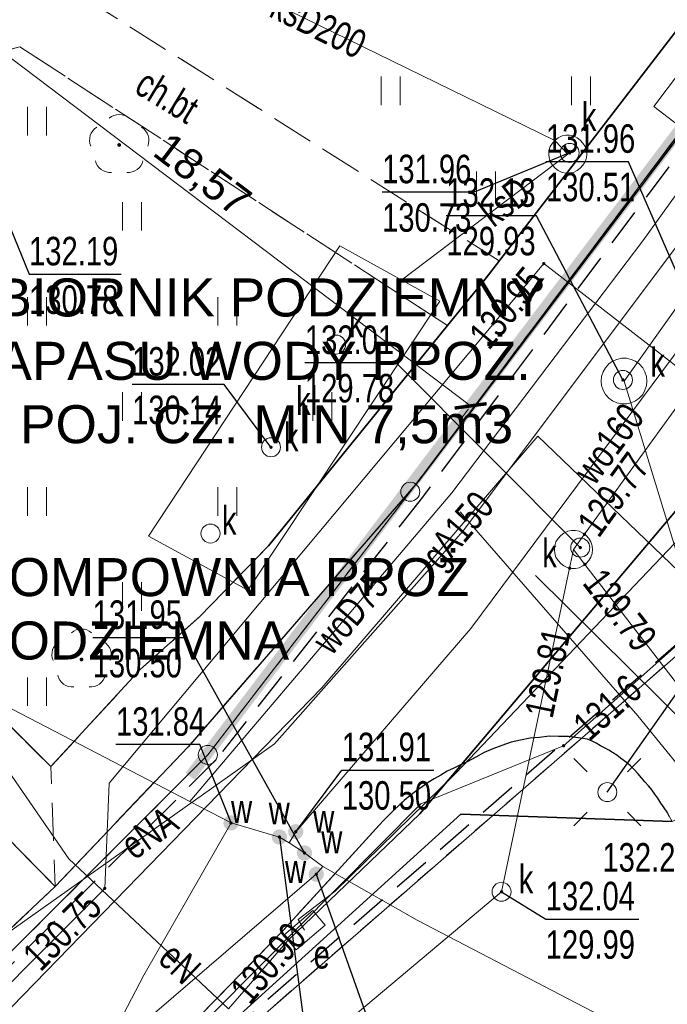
# Model space of a CAD drawing. Header units: centimetres. Extents: x 1590 to 6442358, y 1327 to 6703124.
# Tile 18 of 79: x 1917 to 1934, y 1534 to 1560. Entities that reach past the tile are written whole.
import ezdxf
from ezdxf import colors
from ezdxf.entities.mleader import LeaderData, LeaderLine
from ezdxf.enums import TextEntityAlignment as Align
from ezdxf.math import Vec2, Vec3

# ---------------------------------------------------------------- set-up
doc = ezdxf.new("R2010")
doc.units = ezdxf.units.CM
for name, pattern in [('DASHED', [19.05, 12.7, -6.35]), ('TZ.430.7812.2024$0$1.0_0.5', [1.5, 1, -0.5]), ('TZ.430.7812.2024$0$1.5_0.5', [2, 1.5, -0.5]), ('TZ.430.7812.2024$0$219-500', [0]), ('TZ.430.7812.2024$0$egug-500', [1, 0.5, -0.5]), ('TZ.430.7812.2024$0$suep_nn_500', [0])]:
    doc.linetypes.add(name, pattern=pattern)
for name, color, linetype, lineweight in [('0_RAMKA', 7, 'Continuous', 25), ('PZT_WYMIARY', 183, 'Continuous', 13), ('S_WODA PPOŻ_TXT', 160, 'Continuous', 20), ('TZ.430.7812.2024$0$!MPZP', 134, 'Continuous', 18)]:
    doc.layers.add(name, color=color, linetype=linetype, lineweight=lineweight)
doc.layers.add('PZT_GRANICA DZIAŁKI', color=1, linetype='DASHED', lineweight=100, true_color=0xff0000)
for name, color, linetype in [('TZ.430.7812.2024$0$202-punkt graniczny', 7, 'Continuous'), ('TZ.430.7812.2024$0$218-kontur użytku gruntowego', 7, 'Continuous'), ('TZ.430.7812.2024$0$219-działka ewidencyjna', 7, 'Continuous'), ('TZ.430.7812.2024$0$chodnik', 7, 'Continuous'), ('TZ.430.7812.2024$0$chodnik-Atr17', 7, 'Continuous'), ('TZ.430.7812.2024$0$drzewo liściaste', 7, 'Continuous'), ('TZ.430.7812.2024$0$jezdnia', 7, 'Continuous'), ('TZ.430.7812.2024$0$komora podziemna', 7, 'Continuous'), ('TZ.430.7812.2024$0$krawężnik', 7, 'Continuous'), ('TZ.430.7812.2024$0$latarnia', 7, 'Continuous'), ('TZ.430.7812.2024$0$obudowa ochronna przewodu', 7, 'Continuous'), ('TZ.430.7812.2024$0$ogrodzenie trwałe', 7, 'Continuous'), ('TZ.430.7812.2024$0$osadnik  szambo', 7, 'Continuous'), ('TZ.430.7812.2024$0$osadnik  szambo-Atr17', 7, 'Continuous'), ('TZ.430.7812.2024$0$pikieta naturalna-Atr2', 7, 'Continuous'), ('TZ.430.7812.2024$0$przewód elektroenergetyczny niskiego napięcia', 7, 'Continuous'), ('TZ.430.7812.2024$0$przewód elektroenergetyczny podziemny', 7, 'Continuous'), ('TZ.430.7812.2024$0$przewód elektroenergetyczny podziemny-Atr1', 7, 'Continuous'), ('TZ.430.7812.2024$0$przewód gazowy', 7, 'Continuous'), ('TZ.430.7812.2024$0$przewód gazowy-Atr1', 7, 'Continuous'), ('TZ.430.7812.2024$0$przewód kanalizacyjny', 7, 'Continuous'), ('TZ.430.7812.2024$0$przewód kanalizacyjny-Atr1', 7, 'Continuous'), ('TZ.430.7812.2024$0$przewód telekomunikacyjny podziemny', 7, 'Continuous'), ('TZ.430.7812.2024$0$przewód wodociągowy', 7, 'Continuous'), ('TZ.430.7812.2024$0$przewód wodociągowy-Atr1', 7, 'Continuous'), ('TZ.430.7812.2024$0$rzędna', 7, 'Continuous'), ('TZ.430.7812.2024$0$rzędna-Atr2', 7, 'Continuous'), ('TZ.430.7812.2024$0$rzędna-Atr3', 7, 'Continuous'), ('TZ.430.7812.2024$0$szafa elektroenergetyczna lub kontener', 7, 'Continuous'), ('TZ.430.7812.2024$0$szafa elektroenergetyczna lub kontener-Atr17', 7, 'Continuous'), ('TZ.430.7812.2024$0$słup przewodów napowietrznych', 7, 'Continuous'), ('TZ.430.7812.2024$0$trawnik', 7, 'Continuous'), ('TZ.430.7812.2024$0$właz do komory lub kanału - okrągły', 7, 'Continuous'), ('TZ.430.7812.2024$0$właz do komory lub kanału - okrągły-Atr17', 7, 'Continuous'), ('TZ.430.7812.2024$0$zasuwa lub zawór', 7, 'Continuous'), ('TZ.430.7812.2024$0$zasuwa lub zawór-Atr17', 7, 'Continuous')]:
    doc.layers.add(name, color=color, linetype=linetype)
doc.styles.add('ARIAL', font='arial.ttf')
doc.styles.get("Standard").update_dxf_attribs({"font": 'arial.ttf'})
doc.styles.add('TZ.430.7812.2024$0$STANDARD', font='Working1250', dxfattribs={"width": 0.75})
doc.linetypes.add('TZ.430.7812.2024$0$902-500', pattern='A,3.75,0,[1,ksztalty.shx,S=0.5,R=0,X=0,Y=0],3.75', length=7.5)
doc.dimstyles.new('500_MDCP_w_metrach', dxfattribs={"dimscale": 0.01, "dimtxt": 80, "dimasz": 60, "dimexe": 40, "dimexo": 10, "dimgap": 5, "dimtad": 1, "dimrnd": 0.01, "dimzin": 9, "dimtxsty": 'ARIAL', "dimblk": 'ARCHTICK', "dimcen": 1, "dimclrd": 256, "dimclre": 256, "dimclrt": 256, "dimadec": 0, "dimazin": 0, "dimtfac": 1, "dimtdec": 1, "dimtix": 1, "dimtmove": 1, "dimatfit": 3, "dimldrblk": 'ARCHTICK', "dimfxl": 40, "dimfxlon": 1, "dimtolj": 1, "dimtzin": 9, "dimlwd": -1, "dimlwe": -1, "dimarcsym": 0})

# ---------------------------------------------------------------- blocks, each defined once
blk = doc.blocks.new('TZ.430.7812.2024$0$202')
at = {"color": 0, "linetype": 'Continuous', "lineweight": 0}
blk.add_circle((0, 0), 0.25, dxfattribs=at)
blk = doc.blocks.new('TZ.430.7812.2024$0$TU04')
at = {"color": 0, "linetype": 'Continuous', "lineweight": 13}
for p, q in [((0, 0), (0, 0.75)), ((0.5, 0), (0.5, 0.75))]:
    blk.add_line(p, q, dxfattribs=at)
blk = doc.blocks.new('TZ.430.7812.2024$0$US22')
at = {"color": 0, "linetype": 'Continuous', "lineweight": 13}
blk.add_circle((0, 0), 0.25, dxfattribs=at)
blk = doc.blocks.new('TZ.430.7812.2024$0$PW01')
at = {"linetype": 'Continuous', "lineweight": 13}
h = blk.add_hatch(color=0, dxfattribs=at)
edge = h.paths.add_edge_path()
edge.add_arc((0, 0), 0.045, 0, 360)
blk = doc.blocks.new('TZ.430.7812.2024$0$OP021')
at = {"linetype": 'Continuous', "lineweight": 13}
h = blk.add_hatch(color=0, dxfattribs=at)
edge = h.paths.add_edge_path()
edge.add_arc((0, 0), 0.05, 0, 360)
at = {"color": 0, "linetype": 'Continuous', "lineweight": 13}
for centre, start, end in [((0, 0.4), 49.272, 130.728), ((-0.38, 0.124), 121.308, 202.548), ((0.38, 0.124), 337.452, 58.692), ((-0.235, -0.324), 193.221, 274.871), ((0.235, -0.324), 265.129, 346.779)]:
    blk.add_arc(centre, 0.4, start, end, dxfattribs=at)
blk = doc.blocks.new('TZ.430.7812.2024$0$US25')
at = {"linetype": 'Continuous', "lineweight": 0}
h = blk.add_hatch(color=0, dxfattribs=at)
edge = h.paths.add_edge_path()
edge.add_arc((0, 0), 0.2, 0, 360)
blk = doc.blocks.new('TZ.430.7812.2024$0$US18')
at = {"color": 0, "linetype": 'Continuous', "lineweight": 13}
for p, q in [((-0.5, -0.25), (-0.5, 0.25)), ((-0.5, 0.25), (0.5, 0.25)), ((0.5, -0.25), (0.5, 0.25)), ((-0.5, -0.25), (0.5, -0.25))]:
    blk.add_line(p, q, dxfattribs=at)
blk = doc.blocks.new('TZ.430.7812.2024$0$US15')
at = {"color": 0, "linetype": 'Continuous', "lineweight": 13}
blk.add_circle((0, 0), 0.25, dxfattribs=at)
blk = doc.blocks.new('TZ.430.7812.2024$0$SM01')
at = {"color": 0, "linetype": 'Continuous', "lineweight": 13}
for p, q in [((-0.53, 0.531), (-0.883, 0.884)), ((0.531, 0.531), (0.884, 0.884)), ((-0.53, -0.53), (-0.883, -0.883)), ((0.531, -0.53), (0.884, -0.883))]:
    blk.add_line(p, q, dxfattribs=at)
blk.add_circle((0, 0), 0.25, dxfattribs=at)
blk = doc.blocks.new('TZ.430.7812.2024')
at = {"layer": 'TZ.430.7812.2024$0$!MPZP', "color": 134, "linetype": 'TZ.430.7812.2024$0$1.0_0.5', "lineweight": 30}
for points in [[(6442268.235, 5667450.925), (6442336.718, 5667582.829), (6442360.82, 5667568.949), (6442344.519, 5667538.917), (6442373.796, 5667519.265), (6442337.749, 5667470.876), (6442332.326, 5667463.974), (6442306.733, 5667438.362), (6442302.129, 5667432.529), (6442295.276, 5667414.133)], [(6442351.915, 5667457.042), (6442345.76, 5667468.163), (6442317.941, 5667443.971), (6442308.954, 5667427.723), (6442302.597, 5667412.997)]]:
    blk.add_lwpolyline(points, dxfattribs=at)
at = {"layer": 'TZ.430.7812.2024$0$218-kontur użytku gruntowego', "color": 82, "linetype": 'TZ.430.7812.2024$0$egug-500', "lineweight": 18, "flags": 128}
for points in [[(6442337.43, 5667471.02), (6442352.89, 5667491.65)], [(6442352.89, 5667491.65), (6442337.43, 5667471.02)], [(6442332.11, 5667464.1), (6442337.43, 5667471.02)], [(6442337.43, 5667471.02), (6442332.11, 5667464.1)], [(6442345.55, 5667467.69), (6442318.1, 5667443.78)], [(6442318.1, 5667443.78), (6442345.55, 5667467.69)], [(6442306.58, 5667438.56), (6442332.11, 5667464.1)], [(6442332.11, 5667464.1), (6442306.58, 5667438.56)]]:
    blk.add_lwpolyline(points, dxfattribs=at)
at = {"layer": 'TZ.430.7812.2024$0$219-działka ewidencyjna', "color": 7, "linetype": 'TZ.430.7812.2024$0$219-500', "lineweight": 18, "flags": 128}
for points in [[(6442352.89, 5667491.65), (6442337.43, 5667471.02)], [(6442332.11, 5667464.1), (6442337.43, 5667471.02)], [(6442318.1, 5667443.78), (6442345.55, 5667467.69)], [(6442332.11, 5667464.1), (6442306.58, 5667438.56)]]:
    blk.add_lwpolyline(points, dxfattribs=at)
at = {"layer": 'TZ.430.7812.2024$0$chodnik', "color": 7, "linetype": 'TZ.430.7812.2024$0$1.0_0.5', "lineweight": 18}
for p, q in [((6442339.77, 5667477.09), (6442328.12, 5667484.48)), ((6442325.2, 5667482.19), (6442327.17, 5667482.72)), ((6442327.17, 5667482.72), (6442338.41, 5667475.39)), ((6442338.41, 5667475.39), (6442339.77, 5667477.09))]:
    blk.add_line(p, q, dxfattribs=at)
at = {"layer": 'TZ.430.7812.2024$0$chodnik', "color": 7, "linetype": 'TZ.430.7812.2024$0$1.0_0.5', "lineweight": 18, "flags": 128}
blk.add_lwpolyline([(6442290.166, 5667416.293), (6442290.62, 5667417.33), (6442292.25, 5667421.4), (6442298.18, 5667434.57), (6442299.03, 5667436.62), (6442299.94, 5667437.07), (6442305.77, 5667434.32), (6442306.7, 5667436.77), (6442301.13, 5667439.32), (6442301.03, 5667439.41), (6442300.93, 5667439.51), (6442300.84, 5667439.62), (6442300.77, 5667439.74), (6442300.7, 5667439.86), (6442300.64, 5667439.99), (6442300.6, 5667440.12), (6442300.5, 5667440.38), (6442300.49, 5667440.54), (6442300.5, 5667440.71), (6442300.56, 5667440.95), (6442302.59, 5667445.6), (6442303.14, 5667446.42), (6442305.47, 5667448.63), (6442312.7, 5667455.63), (6442315.84, 5667458.67), (6442323.02, 5667465.81), (6442328.1, 5667460.64), (6442327.98, 5667463.79), (6442323.56, 5667468.23), (6442320.77, 5667473.81), (6442318.3, 5667473.3), (6442321.32, 5667467.14), (6442314.76, 5667460.77), (6442313.68, 5667459.73), (6442305.7, 5667451.74), (6442305.61, 5667451.67), (6442305.52, 5667451.6), (6442305.42, 5667451.55), (6442305.32, 5667451.49), (6442305.22, 5667451.45), (6442305.11, 5667451.41), (6442305, 5667451.38), (6442304.89, 5667451.36), (6442304.78, 5667451.35), (6442304.67, 5667451.34), (6442304.55, 5667451.35), (6442304.44, 5667451.36), (6442304.33, 5667451.37), (6442304.22, 5667451.4), (6442302.5, 5667452.49), (6442301.7, 5667451.11), (6442301.82, 5667451.09), (6442301.94, 5667451.05), (6442302.05, 5667450.99), (6442302.14, 5667450.91), (6442302.22, 5667450.82), (6442302.29, 5667450.71), (6442302.33, 5667450.6), (6442302.36, 5667450.48), (6442302.37, 5667450.35), (6442302.35, 5667450.23), (6442302.32, 5667450.11), (6442302.26, 5667450), (6442302.19, 5667449.9), (6442300, 5667444.69), (6442299.16, 5667444.47), (6442297.058, 5667445.464), (6442295.349, 5667442.16), (6442296.06, 5667441.83), (6442297.03, 5667441.36), (6442295.94, 5667438.88), (6442297.47, 5667438.19), (6442293.09, 5667428.23), (6442288.244, 5667417.327)], dxfattribs=at)
at = {"layer": 'TZ.430.7812.2024$0$jezdnia', "color": 7, "linetype": 'TZ.430.7812.2024$0$1.5_0.5', "lineweight": 18, "flags": 128}
for points in [[(6442388.586, 5667531.591), (6442386.81, 5667530.2), (6442378.54, 5667524.66), (6442376.78, 5667523.23), (6442364.65, 5667507.11), (6442353.03, 5667491.78), (6442347.71, 5667484.65), (6442337.64, 5667471.29), (6442331.59, 5667464.31), (6442328.1, 5667460.64), (6442320.75, 5667453.71), (6442317.54, 5667450.74), (6442314.41, 5667447.71), (6442312.38, 5667445.41), (6442310.69, 5667443.16), (6442308.4, 5667439.72), (6442306.7, 5667436.77), (6442305.77, 5667434.32), (6442304.68, 5667431.81), (6442298.81, 5667418.34), (6442297.26, 5667414.75), (6442296.783, 5667413.636)], [(6442302.035, 5667412.98), (6442308.59, 5667428.16), (6442310.83, 5667433.31), (6442311.31, 5667434.37), (6442312.42, 5667436.49), (6442313.8, 5667438.68), (6442315.52, 5667441.16), (6442317.06, 5667443.06), (6442319.65, 5667445.74), (6442329.74, 5667455.14), (6442331.9, 5667457.24), (6442334.08, 5667459.47), (6442336.71, 5667462.36), (6442336.84, 5667462.49), (6442336.98, 5667462.63), (6442337.13, 5667462.77), (6442337.27, 5667462.9), (6442337.42, 5667463.02), (6442337.57, 5667463.14), (6442337.74, 5667463.26), (6442337.9, 5667463.37), (6442338.06, 5667463.47), (6442338.23, 5667463.57), (6442338.4, 5667463.67), (6442338.58, 5667463.75), (6442338.75, 5667463.84), (6442338.93, 5667463.92), (6442339.15, 5667464.04), (6442339.37, 5667464.16), (6442339.6, 5667464.26), (6442339.84, 5667464.35), (6442340.08, 5667464.43), (6442340.33, 5667464.49), (6442340.58, 5667464.54), (6442340.83, 5667464.56), (6442341.08, 5667464.59), (6442341.33, 5667464.58), (6442341.59, 5667464.58), (6442341.84, 5667464.55), (6442342.09, 5667464.51), (6442342.21, 5667464.46), (6442342.32, 5667464.41), (6442342.43, 5667464.34), (6442342.55, 5667464.28), (6442342.65, 5667464.22), (6442342.75, 5667464.16), (6442342.86, 5667464.09), (6442342.96, 5667464.01), (6442343.11, 5667463.9), (6442343.22, 5667463.81), (6442343.32, 5667463.71), (6442343.41, 5667463.61), (6442343.51, 5667463.5), (6442343.6, 5667463.39), (6442343.69, 5667463.29), (6442343.78, 5667463.18), (6442343.86, 5667463.07), (6442343.94, 5667462.96), (6442344.02, 5667462.83), (6442344.1, 5667462.71), (6442344.18, 5667462.59), (6442344.24, 5667462.47), (6442344.31, 5667462.35), (6442349.9, 5667465.02), (6442348.15, 5667467.94), (6442346.86, 5667470.65), (6442346.78, 5667470.89), (6442346.7, 5667471.13), (6442346.64, 5667471.37), (6442346.6, 5667471.62), (6442346.55, 5667471.87), (6442346.54, 5667472.12), (6442346.52, 5667472.38), (6442346.53, 5667472.63), (6442346.53, 5667472.89), (6442346.56, 5667473.14), (6442346.6, 5667473.39), (6442346.65, 5667473.64), (6442346.71, 5667473.89), (6442346.78, 5667474.13), (6442346.85, 5667474.37), (6442346.91, 5667474.6), (6442346.99, 5667474.82), (6442347.07, 5667475.05), (6442347.17, 5667475.27), (6442347.27, 5667475.49), (6442347.38, 5667475.71), (6442347.5, 5667475.92), (6442347.63, 5667476.12), (6442347.76, 5667476.33), (6442347.9, 5667476.53), (6442348.05, 5667476.72), (6442348.21, 5667476.9), (6442348.37, 5667477.08), (6442349.93, 5667479.17), (6442357.49, 5667489.27), (6442360.63, 5667493.47), (6442368.16, 5667503.72), (6442377.71, 5667516.67), (6442379.81, 5667519.11), (6442381.9, 5667520.95), (6442390.13, 5667527.25), (6442390.47, 5667527.51), (6442390.8, 5667527.76), (6442391.046, 5667527.948)]]:
    blk.add_lwpolyline(points, dxfattribs=at)
blk.add_lwpolyline([(6442328.1, 5667460.64), (6442323.02, 5667465.81), (6442315.84, 5667458.67), (6442320.75, 5667453.71)], close=True, dxfattribs=at)
at = {"layer": 'TZ.430.7812.2024$0$komora podziemna', "color": 34, "linetype": 'Continuous', "lineweight": 18, "flags": 128}
for points in [[(6442341.72, 5667480.38), (6442341.82, 5667480.33), (6442341.9, 5667480.27), (6442341.97, 5667480.19), (6442342.03, 5667480.1), (6442342.06, 5667480), (6442342.07, 5667479.9), (6442342.06, 5667479.8), (6442342.03, 5667479.7), (6442341.97, 5667479.61), (6442341.9, 5667479.53), (6442341.82, 5667479.47), (6442341.72, 5667479.42), (6442341.62, 5667479.4), (6442341.52, 5667479.4), (6442341.42, 5667479.42), (6442341.32, 5667479.47), (6442341.24, 5667479.53), (6442341.17, 5667479.61), (6442341.11, 5667479.7), (6442341.08, 5667479.8), (6442341.07, 5667479.9), (6442341.08, 5667480), (6442341.11, 5667480.1), (6442341.17, 5667480.19), (6442341.24, 5667480.27), (6442341.32, 5667480.33), (6442341.42, 5667480.38), (6442341.52, 5667480.4), (6442341.62, 5667480.4)], [(6442343.65, 5667473.93), (6442343.64, 5667473.81), (6442343.6, 5667473.69), (6442343.54, 5667473.58), (6442343.45, 5667473.48), (6442343.35, 5667473.41), (6442343.24, 5667473.36), (6442343.11, 5667473.33), (6442342.99, 5667473.33), (6442342.86, 5667473.36), (6442342.75, 5667473.41), (6442342.65, 5667473.48), (6442342.56, 5667473.58), (6442342.5, 5667473.69), (6442342.46, 5667473.81), (6442342.45, 5667473.93), (6442342.46, 5667474.05), (6442342.5, 5667474.17), (6442342.56, 5667474.28), (6442342.65, 5667474.38), (6442342.75, 5667474.45), (6442342.86, 5667474.5), (6442342.99, 5667474.53), (6442343.11, 5667474.53), (6442343.24, 5667474.5), (6442343.35, 5667474.45), (6442343.45, 5667474.38), (6442343.54, 5667474.28), (6442343.6, 5667474.17), (6442343.64, 5667474.05)], [(6442342.22, 5667469.5), (6442342.21, 5667469.4), (6442342.18, 5667469.3), (6442342.12, 5667469.21), (6442342.05, 5667469.13), (6442342.02, 5667469.11), (6442341.97, 5667469.07), (6442341.87, 5667469.02), (6442341.77, 5667469), (6442341.67, 5667469), (6442341.62, 5667469.01), (6442341.57, 5667469.02), (6442341.47, 5667469.07), (6442341.39, 5667469.13), (6442341.32, 5667469.21), (6442341.26, 5667469.3), (6442341.23, 5667469.4), (6442341.22, 5667469.5), (6442341.23, 5667469.6), (6442341.26, 5667469.7), (6442341.32, 5667469.79), (6442341.39, 5667469.87), (6442341.47, 5667469.93), (6442341.57, 5667469.98), (6442341.67, 5667470), (6442341.77, 5667470), (6442341.87, 5667469.98), (6442341.97, 5667469.93), (6442342.01, 5667469.9), (6442342.05, 5667469.87), (6442342.12, 5667469.79), (6442342.18, 5667469.7), (6442342.21, 5667469.6)]]:
    blk.add_lwpolyline(points, close=True, dxfattribs=at)
at = {"layer": 'TZ.430.7812.2024$0$krawężnik', "color": 7, "linetype": 'Continuous', "lineweight": 25, "flags": 128}
for points in [[(6442347.7, 5667486.73), (6442347.71, 5667484.65), (6442337.64, 5667471.29), (6442331.59, 5667464.31), (6442328.1, 5667460.64)], [(6442306.7, 5667436.77), (6442308.4, 5667439.72), (6442310.69, 5667443.16), (6442305.47, 5667448.63), (6442312.7, 5667455.63), (6442317.54, 5667450.74), (6442320.75, 5667453.71), (6442315.84, 5667458.67), (6442323.02, 5667465.81), (6442328.1, 5667460.64)], [(6442344.24, 5667462.47), (6442344.18, 5667462.59), (6442344.1, 5667462.71), (6442344.02, 5667462.83), (6442343.94, 5667462.96), (6442343.86, 5667463.07), (6442343.78, 5667463.18), (6442343.69, 5667463.29), (6442343.6, 5667463.39), (6442343.51, 5667463.5), (6442343.41, 5667463.61), (6442343.32, 5667463.71), (6442343.22, 5667463.81), (6442343.11, 5667463.9), (6442342.96, 5667464.01), (6442342.86, 5667464.09), (6442342.75, 5667464.16), (6442342.65, 5667464.22), (6442342.55, 5667464.28), (6442342.43, 5667464.34), (6442342.32, 5667464.41), (6442342.21, 5667464.46), (6442342.09, 5667464.51), (6442341.84, 5667464.55), (6442341.59, 5667464.58), (6442341.33, 5667464.58), (6442341.08, 5667464.59), (6442340.83, 5667464.56), (6442340.58, 5667464.54), (6442340.33, 5667464.49), (6442340.08, 5667464.43), (6442339.84, 5667464.35), (6442339.6, 5667464.26), (6442339.37, 5667464.16), (6442339.15, 5667464.04), (6442338.93, 5667463.92), (6442338.75, 5667463.84), (6442338.58, 5667463.75), (6442338.4, 5667463.67), (6442338.23, 5667463.57), (6442338.06, 5667463.47), (6442337.9, 5667463.37), (6442337.74, 5667463.26), (6442337.57, 5667463.14), (6442337.42, 5667463.02), (6442337.27, 5667462.9), (6442337.13, 5667462.77), (6442336.98, 5667462.63), (6442336.84, 5667462.49), (6442336.71, 5667462.36), (6442334.08, 5667459.47), (6442331.9, 5667457.24)]]:
    blk.add_lwpolyline(points, dxfattribs=at)
at = {"layer": 'TZ.430.7812.2024$0$obudowa ochronna przewodu', "color": 7, "linetype": 'Continuous', "lineweight": 35, "flags": 128}
for points in [[(6442337.68, 5667462.55), (6442348.64, 5667475.53), (6442355.13, 5667483.76), (6442362.24, 5667494.24), (6442369.72, 5667504.18), (6442378.43, 5667516.52), (6442380.46, 5667518.67), (6442391.242, 5667527.437)], [(6442328.46, 5667461.37), (6442332.65, 5667457.42)]]:
    blk.add_lwpolyline(points, dxfattribs=at)
at = {"layer": 'TZ.430.7812.2024$0$ogrodzenie trwałe', "color": 7, "linetype": 'TZ.430.7812.2024$0$902-500', "lineweight": 35, "flags": 128}
for points in [[(6442344.13, 5667489.85), (6442343.62, 5667488.94), (6442343.65, 5667486.41), (6442345.69, 5667484.8), (6442339.43, 5667476.65), (6442333.7, 5667469.6), (6442331.9, 5667467.74), (6442330.34, 5667466.35)], [(6442327.98, 5667463.79), (6442323.56, 5667468.23), (6442320.77, 5667473.81)], [(6442330.34, 5667466.35), (6442327.98, 5667463.79)], [(6442344.31, 5667462.35), (6442338.76, 5667462.54), (6442318.1, 5667443.78)]]:
    blk.add_lwpolyline(points, dxfattribs=at)
at = {"layer": 'TZ.430.7812.2024$0$osadnik  szambo', "color": 34, "linetype": 'Continuous', "lineweight": 18, "flags": 128}
blk.add_lwpolyline([(6442338.21, 5667476.03), (6442333.16, 5667468.43), (6442330.55, 5667469.85), (6442335.58, 5667477.49)], close=True, dxfattribs=at)
at = {"layer": 'TZ.430.7812.2024$0$przewód elektroenergetyczny niskiego napięcia', "color": 1, "linetype": 'Continuous'}
blk.add_line((6442342.61, 5667463.12), (6442345.478, 5667467.215), dxfattribs=at)
at = {"layer": 'TZ.430.7812.2024$0$przewód elektroenergetyczny niskiego napięcia', "color": 1, "linetype": 'TZ.430.7812.2024$0$suep_nn_500', "lineweight": 18, "flags": 128}
for points in [[(6442366.01, 5667496.53), (6442342.61, 5667463.12)], [(6442342.61, 5667463.12), (6442366.01, 5667496.53)]]:
    blk.add_lwpolyline(points, dxfattribs=at)
at = {"layer": 'TZ.430.7812.2024$0$przewód elektroenergetyczny podziemny', "color": 1, "linetype": 'Continuous', "lineweight": 18, "flags": 128}
for points in [[(6442337.68, 5667462.55), (6442348.64, 5667475.53), (6442355.13, 5667483.76), (6442362.24, 5667494.24), (6442369.72, 5667504.18), (6442378.43, 5667516.52), (6442380.46, 5667518.67), (6442391.242, 5667527.437)], [(6442354.082, 5667459.9), (6442350.75, 5667465.4), (6442347.4, 5667470.74), (6442347.04, 5667472.65), (6442347.47, 5667474.64), (6442348.17, 5667475.98), (6442349.07, 5667477.13), (6442343.83, 5667481.15), (6442347.09, 5667485.48), (6442351.5, 5667491.32), (6442357.82, 5667499.7), (6442363.86, 5667507.72), (6442360.51, 5667510.06), (6442360.31, 5667510.2), (6442360.27, 5667510.09)], [(6442338.82, 5667469.99), (6442353.86, 5667490.07), (6442357.74, 5667496.9)], [(6442351.84, 5667474.72), (6442350.74, 5667474.99), (6442348.66, 5667472.29), (6442347.39, 5667472.6), (6442346.46, 5667471.85), (6442338.63, 5667463.62), (6442335.46, 5667460.52), (6442334.48, 5667459.77), (6442334.65, 5667459.49)], [(6442351.041, 5667455.905), (6442348.42, 5667458.97), (6442343.41, 5667465.13), (6442338.74, 5667470.49)], [(6442318.86, 5667453.47), (6442323.5, 5667457.04), (6442333.86, 5667464.39), (6442338.82, 5667469.99)], [(6442323.72, 5667466.15), (6442324.12, 5667466.18), (6442324.49, 5667466.01), (6442326.68, 5667463.95), (6442328.46, 5667461.37), (6442332.65, 5667457.42), (6442334.21, 5667459.22), (6442337.68, 5667462.55)]]:
    blk.add_lwpolyline(points, dxfattribs=at)
at = {"layer": 'TZ.430.7812.2024$0$przewód gazowy', "color": 40, "linetype": 'Continuous', "lineweight": 18, "flags": 128}
for points in [[(6442296.373, 5667413.772), (6442296.91, 5667415), (6442306.7, 5667437.84), (6442329.4, 5667460.59), (6442329.52, 5667463.36), (6442340.94, 5667477.02), (6442346.32, 5667472.85), (6442347.54, 5667471.73)], [(6442345.37, 5667468.08), (6442340.78, 5667472.48), (6442335.11, 5667465.86), (6442325.74, 5667456.23)]]:
    blk.add_lwpolyline(points, dxfattribs=at)
at = {"layer": 'TZ.430.7812.2024$0$przewód kanalizacyjny', "color": 34, "linetype": 'Continuous', "lineweight": 18, "flags": 128}
for points in [[(6442352.452, 5667457.74), (6442344.89, 5667467.91), (6442343.05, 5667473.93), (6442373.1, 5667516.27)], [(6442341.72, 5667469.5), (6442342.01, 5667469.9), (6442358.78, 5667493.06), (6442359.07, 5667493.46)], [(6442341.57, 5667479.9), (6442341.23, 5667480.26), (6442326.47, 5667487.48)], [(6442337.21, 5667476.59), (6442341.57, 5667479.9)], [(6442322.56, 5667445.99), (6442322.75, 5667446.15), (6442339.83, 5667460.5), (6442341.62, 5667469.01), (6442341.72, 5667469.5)], [(6442341.72, 5667469.5), (6442342.02, 5667469.11), (6442351.625, 5667456.664)]]:
    blk.add_lwpolyline(points, dxfattribs=at)
at = {"layer": 'TZ.430.7812.2024$0$przewód telekomunikacyjny podziemny', "color": 30, "linetype": 'Continuous', "lineweight": 18, "flags": 128}
blk.add_lwpolyline([(6442302.249, 5667412.987), (6442302.25, 5667412.99), (6442307.15, 5667424.34), (6442308.62, 5667427.86), (6442311.42, 5667433.61), (6442316.33, 5667442.51), (6442320.63, 5667446.29), (6442326.08, 5667451.37), (6442331.2, 5667456.25), (6442337.71, 5667462.81), (6442341.46, 5667464.34), (6442349.21, 5667471.23), (6442351.11, 5667471.68), (6442359.552, 5667467.196)], dxfattribs=at)
at = {"layer": 'TZ.430.7812.2024$0$przewód wodociągowy', "color": 5, "linetype": 'Continuous', "lineweight": 18, "flags": 128}
for points in [[(6442370.58, 5667530.58), (6442370.7, 5667530.09), (6442370.02, 5667527.39), (6442368.73, 5667524.06), (6442367.11, 5667520.03), (6442364.48, 5667513.49), (6442362.71, 5667509.72), (6442359.95, 5667503.85), (6442356.65, 5667497.28), (6442353.84, 5667492.49), (6442350.53, 5667487.34), (6442343.54, 5667477.62), (6442338.52, 5667470.99)], [(6442334.25, 5667461.79), (6442334.42, 5667462.08), (6442339.02, 5667467.42), (6442344.91, 5667475.34)], [(6442338.52, 5667470.99), (6442331.64, 5667462.87)], [(6442352.218, 5667457.435), (6442340.72, 5667468.82)], [(6442323.18, 5667467.27), (6442331.64, 5667462.87)], [(6442331.64, 5667462.87), (6442332.72, 5667462.31)], [(6442321.83, 5667441.83), (6442330.43, 5667458.31), (6442332.72, 5667462.31)], [(6442332.72, 5667462.31), (6442333.99, 5667461.94), (6442334.25, 5667461.79)], [(6442334.25, 5667461.79), (6442334.65, 5667461.52), (6442335.13, 5667461.16)], [(6442300.91, 5667412.946), (6442306.37, 5667426.36), (6442318.39, 5667446.72), (6442334.96, 5667460.96), (6442335.13, 5667461.16)], [(6442349.313, 5667453.656), (6442337.61, 5667459.75), (6442335.13, 5667461.16)]]:
    blk.add_lwpolyline(points, dxfattribs=at)
at = {"layer": 'TZ.430.7812.2024$0$rzędna-Atr2', "color": 7, "flags": 128}
for points in [[(6442325.65, 5667481.05), (6442327.41, 5667476.74), (6442329.831, 5667476.74)], [(6442341.62, 5667479.93), (6442339.11, 5667478.9), (6442336.689, 5667478.9)], [(6442345.14, 5667475.16), (6442343.17, 5667479.7), (6442340.997, 5667479.7)], [(6442343.02, 5667473.96), (6442340.75, 5667478.28), (6442338.378, 5667478.28)], [(6442341.9, 5667469.55), (6442337.06, 5667474.41), (6442334.661, 5667474.41)], [(6442333.77, 5667472.19), (6442332.54, 5667473.84), (6442330.119, 5667473.84)], [(6442334.65, 5667461.52), (6442331.5, 5667467.18), (6442329.083, 5667467.18)], [(6442332.72, 5667462.31), (6442331.9, 5667464.37), (6442329.696, 5667464.37)], [(6442334.42, 5667462.08), (6442335.63, 5667463.7), (6442338.047, 5667463.7)], [(6442333.99, 5667461.94), (6442335, 5667454.26), (6442337.417, 5667454.26)], [(6442334.96, 5667460.96), (6442336.89, 5667455.51), (6442339.307, 5667455.51)], [(6442339.83, 5667460.5), (6442340.99, 5667459.78), (6442343.438, 5667459.78)]]:
    blk.add_lwpolyline(points, dxfattribs=at)
at = {"layer": 'TZ.430.7812.2024$0$trawnik', "color": 7, "linetype": 'TZ.430.7812.2024$0$1.0_0.5', "lineweight": 18, "flags": 128}
for points in [[(6442345.69, 5667484.8), (6442343.65, 5667486.41), (6442343.62, 5667488.94), (6442344.08, 5667489.77), (6442341.01, 5667491.76), (6442340.92, 5667491.82), (6442340.83, 5667491.87), (6442340.73, 5667491.92), (6442340.63, 5667491.97), (6442340.54, 5667492.01), (6442340.44, 5667492.05), (6442340.24, 5667492.11), (6442340.13, 5667492.13), (6442340.03, 5667492.16), (6442339.92, 5667492.17), (6442339.71, 5667492.19), (6442339.6, 5667492.19), (6442339.31, 5667492.18), (6442339.02, 5667492.14), (6442338.74, 5667492.09), (6442338.45, 5667492.01), (6442338.18, 5667491.93), (6442337.91, 5667491.82), (6442337.65, 5667491.7), (6442337.39, 5667491.56), (6442337.14, 5667491.41), (6442336.91, 5667491.24), (6442336.69, 5667491.06), (6442336.47, 5667490.86), (6442336.27, 5667490.65), (6442334.79, 5667487.89), (6442329.64, 5667490.55), (6442327.57, 5667486.65), (6442328.12, 5667484.48), (6442339.77, 5667477.09)], [(6442338.41, 5667475.39), (6442327.17, 5667482.72), (6442325.2, 5667482.19), (6442320.77, 5667473.81), (6442323.56, 5667468.23), (6442327.98, 5667463.79), (6442330.34, 5667466.35), (6442331.9, 5667467.74), (6442333.7, 5667469.6)]]:
    blk.add_lwpolyline(points, close=True, dxfattribs=at)
at = {"layer": 'TZ.430.7812.2024$0$202-punkt graniczny', "color": 7, "linetype": 'Continuous', "lineweight": 18}
for p in [(6442337.43, 5667471.02), (6442332.11, 5667464.1)]:
    blk.add_blockref('TZ.430.7812.2024$0$202', p, dxfattribs=at)
at = {"layer": 'TZ.430.7812.2024$0$drzewo liściaste', "color": 94, "linetype": 'Continuous', "lineweight": 18}
for p in [(6442329.78, 5667480.14), (6442328.79, 5667466.61)]:
    blk.add_blockref('TZ.430.7812.2024$0$OP021', p, dxfattribs=at)
at = {"layer": 'TZ.430.7812.2024$0$latarnia', "color": 7, "linetype": 'Continuous', "lineweight": 18}
blk.add_blockref('TZ.430.7812.2024$0$SM01', (6442342.61, 5667463.12), dxfattribs=at)
at = {"layer": 'TZ.430.7812.2024$0$rzędna', "color": 34, "linetype": 'Continuous', "lineweight": 18}
for p in [(6442341.62, 5667479.93), (6442343.02, 5667473.96), (6442333.77, 5667472.19), (6442342.01, 5667469.9), (6442341.9, 5667469.55), (6442342.02, 5667469.11), (6442341.62, 5667469.01), (6442339.83, 5667460.5)]:
    blk.add_blockref('TZ.430.7812.2024$0$PW01', p, dxfattribs=at)
at = {"layer": 'TZ.430.7812.2024$0$rzędna', "color": 40, "linetype": 'Continuous', "lineweight": 18}
for p in [(6442340.94, 5667477.02), (6442329.4, 5667460.59)]:
    blk.add_blockref('TZ.430.7812.2024$0$PW01', p, dxfattribs=at)
at = {"layer": 'TZ.430.7812.2024$0$rzędna', "color": 30, "linetype": 'Continuous', "lineweight": 18}
blk.add_blockref('TZ.430.7812.2024$0$PW01', (6442341.46, 5667464.34), dxfattribs=at)
at = {"layer": 'TZ.430.7812.2024$0$rzędna', "color": 5, "linetype": 'Continuous', "lineweight": 18}
for p in [(6442332.72, 5667462.31), (6442334.42, 5667462.08), (6442333.99, 5667461.94), (6442334.65, 5667461.52), (6442334.96, 5667460.96)]:
    blk.add_blockref('TZ.430.7812.2024$0$PW01', p, dxfattribs=at)
at = {"layer": 'TZ.430.7812.2024$0$szafa elektroenergetyczna lub kontener', "color": 1, "linetype": 'Continuous', "lineweight": 18, "rotation": 40}
blk.add_blockref('TZ.430.7812.2024$0$US18', (6442334.65, 5667459.49), dxfattribs=at)
at = {"layer": 'TZ.430.7812.2024$0$słup przewodów napowietrznych', "color": 7, "linetype": 'Continuous', "lineweight": 18}
blk.add_blockref('TZ.430.7812.2024$0$US15', (6442342.61, 5667463.12), dxfattribs=at)
at = {"layer": 'TZ.430.7812.2024$0$trawnik', "color": 7, "linetype": 'Continuous', "lineweight": 18}
for p in [(6442336.669, 5667481.189), (6442341.669, 5667481.189), (6442327.369, 5667480.389), (6442339.169, 5667478.689), (6442329.869, 5667477.889), (6442327.369, 5667475.389), (6442332.369, 5667475.389), (6442329.869, 5667472.889), (6442334.869, 5667472.889), (6442327.369, 5667470.389), (6442332.369, 5667470.389), (6442329.869, 5667467.889), (6442327.369, 5667465.389)]:
    blk.add_blockref('TZ.430.7812.2024$0$TU04', p, dxfattribs=at)
at = {"layer": 'TZ.430.7812.2024$0$właz do komory lub kanału - okrągły', "color": 7, "linetype": 'Continuous', "lineweight": 18}
for p in [(6442341.62, 5667479.93), (6442335.48, 5667474.89), (6442343.02, 5667473.96), (6442333.77, 5667472.19), (6442332.18, 5667469.92), (6442341.9, 5667469.55), (6442339.83, 5667460.5)]:
    blk.add_blockref('TZ.430.7812.2024$0$US22', p, dxfattribs=at)
at = {"layer": 'TZ.430.7812.2024$0$zasuwa lub zawór', "color": 5, "linetype": 'Continuous', "lineweight": 18}
for p in [(6442332.72, 5667462.31), (6442333.99, 5667461.94), (6442334.42, 5667462.08), (6442334.65, 5667461.52), (6442334.96, 5667460.96)]:
    blk.add_blockref('TZ.430.7812.2024$0$US25', p, dxfattribs=at)
at = {"layer": 'TZ.430.7812.2024$0$chodnik-Atr17', "color": 7, "style": 'TZ.430.7812.2024$0$STANDARD', "width": 0.765}
blk.add_text('ch.bt', height=0.75, rotation=328.657, dxfattribs=at).set_placement((6442330.14, 5667481.54))
at = {"layer": 'TZ.430.7812.2024$0$osadnik  szambo-Atr17', "color": 34, "style": 'TZ.430.7812.2024$0$STANDARD', "width": 0.765}
blk.add_text('kl', height=0.75, dxfattribs=at).set_placement((6442334.43, 5667473.04))
at = {"layer": 'TZ.430.7812.2024$0$pikieta naturalna-Atr2', "color": 7, "style": 'TZ.430.7812.2024$0$STANDARD', "width": 0.765}
blk.add_text('132.2', height=0.75, dxfattribs=at).set_placement((6442344.4, 5667461.78), align=Align.TOP_RIGHT)
at = {"layer": 'TZ.430.7812.2024$0$przewód elektroenergetyczny podziemny-Atr1', "color": 1, "style": 'TZ.430.7812.2024$0$STANDARD', "width": 0.765}
for s, rotation, p in [('eNA', 35.35, (6442329.96, 5667461.62)), ('eN', 316.688, (6442331.02, 5667458.96))]:
    blk.add_text(s, height=0.75, rotation=rotation, dxfattribs=at).set_placement(p, align=Align.MIDDLE_LEFT)
at = {"layer": 'TZ.430.7812.2024$0$przewód gazowy-Atr1', "color": 40, "style": 'TZ.430.7812.2024$0$STANDARD', "width": 0.765}
blk.add_text('gA150', height=0.75, rotation=49.42, dxfattribs=at).set_placement((6442337.95, 5667469.17), align=Align.MIDDLE_LEFT)
at = {"layer": 'TZ.430.7812.2024$0$przewód kanalizacyjny-Atr1', "color": 34, "style": 'TZ.430.7812.2024$0$STANDARD', "width": 0.765}
for s, rotation, p in [('ksD200', 333.934, (6442333.85, 5667483.87)), ('ksD', 37.204, (6442339.39, 5667478.25))]:
    blk.add_text(s, height=0.75, rotation=rotation, dxfattribs=at).set_placement(p, align=Align.MIDDLE_LEFT)
at = {"layer": 'TZ.430.7812.2024$0$przewód wodociągowy-Atr1', "color": 5, "style": 'TZ.430.7812.2024$0$STANDARD', "width": 0.765}
for s, rotation, p in [('wo160', 53.362, (6442341.97, 5667471.38)), ('woD75', 49.725, (6442335.08, 5667466.93))]:
    blk.add_text(s, height=0.75, rotation=rotation, dxfattribs=at).set_placement(p, align=Align.MIDDLE_LEFT)
at = {"layer": 'TZ.430.7812.2024$0$rzędna-Atr2', "color": 5, "style": 'TZ.430.7812.2024$0$STANDARD', "width": 0.765}
for s, p in [('131.96', (6442340.997, 5667479.708)), ('131.95', (6442329.083, 5667467.188)), ('131.84', (6442329.696, 5667464.378)), ('131.91', (6442335.63, 5667463.708))]:
    blk.add_text(s, height=0.75, dxfattribs=at).set_placement(p, align=Align.BOTTOM_LEFT)
at = {"layer": 'TZ.430.7812.2024$0$rzędna-Atr2', "color": 34, "style": 'TZ.430.7812.2024$0$STANDARD', "width": 0.765}
for s, p in [('131.96', (6442336.689, 5667478.908)), ('132.13', (6442338.378, 5667478.288)), ('132.19', (6442327.41, 5667476.748)), ('132.01', (6442334.661, 5667474.418)), ('132.02', (6442330.119, 5667473.848)), ('132.04', (6442340.99, 5667459.788))]:
    blk.add_text(s, height=0.75, dxfattribs=at).set_placement(p, align=Align.BOTTOM_LEFT)
at = {"layer": 'TZ.430.7812.2024$0$rzędna-Atr2', "color": 40, "style": 'TZ.430.7812.2024$0$STANDARD', "width": 0.765}
for s, rotation, p in [('130.95', 50.103, (6442339.21, 5667474.96)), ('130.75', 45.063, (6442327.45, 5667458.64))]:
    blk.add_text(s, height=0.75, rotation=rotation, dxfattribs=at).set_placement(p, align=Align.MIDDLE_LEFT)
at = {"layer": 'TZ.430.7812.2024$0$rzędna-Atr2', "color": 34, "style": 'TZ.430.7812.2024$0$STANDARD', "width": 0.765}
for s, rotation, p in [('129.77', 54.091, (6442342.08, 5667470)), ('129.79', 307.656, (6442342.23, 5667468.84)), ('129.81', 78.14, (6442340.8, 5667465.11))]:
    blk.add_text(s, height=0.75, rotation=rotation, dxfattribs=at).set_placement(p, align=Align.MIDDLE_LEFT)
at = {"layer": 'TZ.430.7812.2024$0$rzędna-Atr2', "color": 30, "style": 'TZ.430.7812.2024$0$STANDARD', "width": 0.765}
blk.add_text('131.6', height=0.75, rotation=41.4, dxfattribs=at).set_placement((6442341.89, 5667464.72), align=Align.MIDDLE_LEFT)
at = {"layer": 'TZ.430.7812.2024$0$rzędna-Atr2', "color": 1, "style": 'TZ.430.7812.2024$0$STANDARD', "width": 0.765}
blk.add_text('130.90', height=0.75, rotation=49.086, dxfattribs=at).set_placement((6442332.93, 5667457.74), align=Align.MIDDLE_LEFT)
at = {"layer": 'TZ.430.7812.2024$0$rzędna-Atr3', "color": 5, "style": 'TZ.430.7812.2024$0$STANDARD', "width": 0.765}
for s, p in [('130.51', (6442340.997, 5667478.433)), ('130.50', (6442329.083, 5667465.912)), ('130.50', (6442335.63, 5667462.433))]:
    blk.add_text(s, height=0.75, dxfattribs=at).set_placement(p, align=Align.BOTTOM_LEFT)
at = {"layer": 'TZ.430.7812.2024$0$rzędna-Atr3', "color": 34, "style": 'TZ.430.7812.2024$0$STANDARD', "width": 0.765}
for s, p in [('130.73', (6442336.689, 5667477.633)), ('129.93', (6442338.378, 5667477.013)), ('130.78', (6442327.41, 5667475.473)), ('129.78', (6442334.661, 5667473.143)), ('130.14', (6442330.119, 5667472.572)), ('129.99', (6442340.99, 5667458.513))]:
    blk.add_text(s, height=0.75, dxfattribs=at).set_placement(p, align=Align.BOTTOM_LEFT)
at = {"layer": 'TZ.430.7812.2024$0$szafa elektroenergetyczna lub kontener-Atr17', "color": 1, "style": 'TZ.430.7812.2024$0$STANDARD', "width": 0.765}
blk.add_text('e', height=0.75, dxfattribs=at).set_placement((6442334.89, 5667459.23), align=Align.TOP_LEFT)
at = {"layer": 'TZ.430.7812.2024$0$właz do komory lub kanału - okrągły-Atr17', "color": 7, "style": 'TZ.430.7812.2024$0$STANDARD', "width": 0.765}
for p in [(6442341.94, 5667480.51), (6442335.82, 5667475.08), (6442343.74, 5667474.05), (6442334.11, 5667472.08), (6442332.48, 5667469.89), (6442340.9, 5667469.03), (6442340.28, 5667460.46)]:
    blk.add_text('k', height=0.75, dxfattribs=at).set_placement(p)
at = {"layer": 'TZ.430.7812.2024$0$zasuwa lub zawór-Atr17', "color": 5, "style": 'TZ.430.7812.2024$0$STANDARD', "width": 0.765}
for p in [(6442332.72, 5667462.31), (6442333.71, 5667462.27), (6442334.88, 5667462.05), (6442335.09, 5667461.51), (6442334.14, 5667460.73)]:
    blk.add_text('w', height=0.75, dxfattribs=at).set_placement(p)
blk = doc.blocks.new('_ArchTick')
at = {"color": 0, "linetype": 'ByBlock', "const_width": 0.15}
blk.add_lwpolyline([(-0.5, -0.5), (0.5, 0.5)], dxfattribs=at)
blk = doc.blocks.new('*D1476')
at = {"layer": 'Defpoints', "color": 0, "transparency": 33554687}
for p in [(1913.878, 1561.307), (1928.688, 1550.098), (1928.688, 1550.098)]:
    blk.add_point(p, dxfattribs=at)
at = {"layer": 'PZT_WYMIARY', "transparency": 33554687}
for p, q in [((1913.817, 1561.227), (1913.636, 1560.988)), ((1913.878, 1561.307), (1928.688, 1550.098)), ((1928.628, 1550.018), (1928.447, 1549.779))]:
    blk.add_line(p, q, dxfattribs=at)
at = {"layer": 'PZT_WYMIARY', "xscale": 0.6, "yscale": 0.6, "zscale": 0.6}
for p, rotation in [((1913.878, 1561.307), 142.8795847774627), ((1928.688, 1550.098), 322.8795847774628)]:
    blk.add_blockref('_ArchTick', p, dxfattribs=dict(at, rotation=rotation))
at = {"layer": 'PZT_WYMIARY', "transparency": 33554687, "insert": (1921.603, 1556.126), "char_height": 0.8, "attachment_point": 5, "rotation": 322.8796, "style": 'ARIAL'}
blk.add_mtext('\\A1;18,57', dxfattribs=at)

msp = doc.modelspace()

# ---------------------------------------------------------------- linework, layer by layer
at = {"layer": 'PZT_GRANICA DZIAŁKI', "linetype": 'DASHED', "ltscale": 0.1, "transparency": 33554687, "const_width": 0.3}
msp.add_lwpolyline([(1938.093, 1622.489), (1933.845, 1615.691), (1957.949, 1600.321), (1957.025, 1599.933), (1963.228, 1595.735), (1921.313, 1540.354)], dxfattribs=at)

# ---------------------------------------------------------------- block references
at = {"layer": '0_RAMKA', "transparency": 33554559}
msp.add_blockref('TZ.430.7812.2024', (-6440410.33, -5665923.18), dxfattribs=at)

# ---------------------------------------------------------------- dimensions: what is measured, and where the dimension line sits
at = {"layer": 'PZT_WYMIARY', "transparency": 33554687}
dim = msp.add_aligned_dim(p1=(1913.878, 1561.307), p2=(1928.688, 1550.098), distance=0, dimstyle='500_MDCP_w_metrach', dxfattribs=at)
dim.commit()
dim.dimension.update_dxf_attribs({"geometry": '*D1476', "text_midpoint": (1921.603, 1556.126)})

# ---------------------------------------------------------------- leaders
at = {"layer": 'S_WODA PPOŻ_TXT', "transparency": 33554687}
ml = msp.add_multileader_mtext('Standard', dxfattribs=at)
ml.set_content('INST. ZEWNĘTRZNA\\P2 x PEHD SDR11 DE63')
ml.set_leader_properties()
ml.build(insert=Vec2(0, 0))
ml.multileader.update_dxf_attribs({"dogleg_length": 0.36, "arrow_head_size": 0.18})
ctx = ml.context
ctx.base_point, ctx.char_height, ctx.arrow_head_size, ctx.landing_gap_size, ctx.plane_origin = Vec3(1914.863, 1569.89, 0.002), 1, 0.18, 0.09, Vec3(1887.135, 1571.586, 0.002)
notes = []
notes.append((ctx, [(0, (1, 1, 0), (1914.503, 1569.899, 0.002), (1, 0), 0.36, [(0, [(1881.576, 1570.532, 0.002)], 0, [])])]))
ctx.mtext.insert, ctx.mtext.flow_direction = Vec3(1914.953, 1570.407, 0.002), 5
ml = msp.add_multileader_mtext('Standard', dxfattribs=at)
ml.set_content('KORONA ISTNIEJĄCEGO DRZEWA %%C6,0m')
ml.set_leader_properties()
ml.build(insert=Vec2(0, 0))
ml.multileader.update_dxf_attribs({"dogleg_length": 0.36, "arrow_head_size": 0.18})
ctx = ml.context
ctx.base_point, ctx.char_height, ctx.arrow_head_size, ctx.landing_gap_size, ctx.plane_origin = Vec3(1916.43, 1564.814, 0.002), 1, 0.18, 0.09, Vec3(1888.702, 1566.403, 0.002)
notes.append((ctx, [(0, (1, 1, 0), (1916.07, 1564.814, 0.002), (1, 0), 0.36, [(0, [(1884.213, 1559.539, 0.002)], 0, [])])]))
ctx.mtext.insert, ctx.mtext.width, ctx.mtext.flow_direction = Vec3(1916.52, 1565.413, 0.002), 17.18795, 5
ml = msp.add_multileader_mtext('Standard', dxfattribs=at)
ml.set_content('ZBIORNIK PODZIEMNY  \\PZAPASU WODY PPOŻ.\\PO POJ. CZ. MIN 7,5m3')
ml.set_leader_properties()
ml.build(insert=Vec2(0, 0))
ml.multileader.update_dxf_attribs({"dogleg_length": 0.36, "arrow_head_size": 0.18})
ctx = ml.context
ctx.base_point, ctx.char_height, ctx.arrow_head_size, ctx.landing_gap_size, ctx.plane_origin = Vec3(1915.28, 1552.842, 0.002), 1, 0.18, 0.09, Vec3(1887.553, 1554.539, 0.002)
notes.append((ctx, [(0, (1, 1, 0), (1914.92, 1552.852, 0.002), (1, 0), 0.36, [(0, [(1887.553, 1554.539, 0.002)], 0, [])])]))
ctx.mtext.insert, ctx.mtext.flow_direction = Vec3(1915.37, 1553.45, 0.002), 5
ml = msp.add_multileader_mtext('Standard', dxfattribs=at)
ml.set_content('POMPOWNIA PPOŻ \\PPODZIEMNA')
ml.set_leader_properties()
ml.build(insert=Vec2(0, 0))
ml.multileader.update_dxf_attribs({"dogleg_length": 0.36, "arrow_head_size": 0.18})
ctx = ml.context
ctx.base_point, ctx.char_height, ctx.arrow_head_size, ctx.landing_gap_size, ctx.plane_origin = Vec3(1915.522, 1545.479, 0.002), 1, 0.18, 0.09, Vec3(1887.553, 1550.366, 0.002)
notes.append((ctx, [(0, (1, 1, 0), (1915.162, 1545.586, 0.002), (1, 0), 0.36, [(0, [(1885.112, 1551.671, 0.002)], 0, [])])]))
ctx.mtext.insert, ctx.mtext.flow_direction = Vec3(1915.612, 1546.095, 0.002), 5
for ctx, leaders in notes:
    for number, flags, end, landing, length, lines in leaders:
        leader = LeaderData()
        leader.index, (leader.has_last_leader_line, leader.has_dogleg_vector, leader.attachment_direction) = number, flags
        leader.last_leader_point, leader.dogleg_vector, leader.dogleg_length = Vec3(end), Vec3(landing), length
        for number, points, colour, breaks in lines:
            line = LeaderLine()
            line.index, line.vertices, line.color, line.breaks = number, Vec3.list(points), colors.encode_raw_color(colour), breaks
            leader.lines.append(line)
        ctx.leaders.append(leader)

doc.saveas('drawing.dxf')
